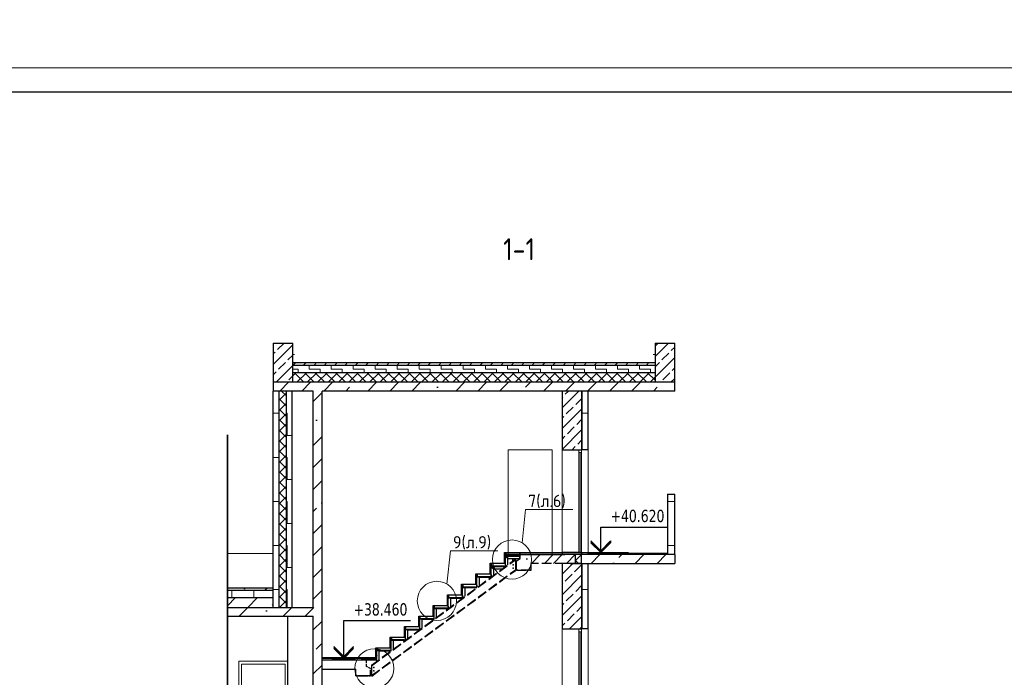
# Model space of a CAD drawing. Header units: millimetres. Extents: x 259029 to 2494469, y -731578 to -57567.
# Tile 103 of 207: x 348615 to 368722, y -538699 to -525268. Entities that reach past the tile are written whole.
import ezdxf
from ezdxf import colors
from ezdxf.entities.mleader import LeaderData, LeaderLine
from ezdxf.math import Vec2, Vec3

# ---------------------------------------------------------------- set-up
doc = ezdxf.new("R2010")
doc.units = ezdxf.units.MM
doc.linetypes.add('______2', pattern=[270, 200, -70])
for name, color, linetype, lineweight in [('1 Плита', 3, 'Continuous', 30), ('RAZMER', 100, 'Continuous', 15), ('Standard', 7, 'Continuous', 25), ('Выноски', 20, 'Continuous', 20), ('Общий01', 7, 'Continuous', 13), ('ПЛИТА', 152, 'Continuous', 35), ('РАЗРЕЗЫ', 10, 'Continuous', 60), ('Символы 0.20', 1, 'Continuous', 20), ('Стена', 7, 'Continuous', 50), ('Стена_ бетон не несущ.', 253, 'Continuous', 35), ('Стена_ бетон несущ.', 253, 'Continuous', 70), ('Текст', 41, 'Continuous', 30), ('ТОНКИЕ', 7, 'Continuous', 9)]:
    doc.layers.add(name, color=color, linetype=linetype, lineweight=lineweight)
doc.layers.add('ТОЛСТЫЕ_ОСНОВНЫЕ', color=6, linetype='Continuous')
doc.styles.add('TAHOMA', font='tahoma.ttf')
doc.styles.add('ГОСТ', font='GOST_Common.ttf')
pattern_1 = [(45, (-468037.47, -210907), (-449.0128, 449.0128), []), (45, (-467588.45, -210907), (-449.0128, 449.0128), [793.75, -158.75, 0, -158.75])]
pattern_2 = [(45, (1976, -119684.4), (-449.0128, 449.0128), []), (45, (2425.04, -119684.4), (-449.0128, 449.0128), [793.75, -158.75, 0, -158.75])]
pattern_3 = [(0, (350474.08, -588657.86), (450, 450), [450, -450]), (90, (350474.08, -588657.86), (-450, 450), [450, -450])]
pattern_4 = [(45, (349574.08, -589557.86), (-212.132, 212.132), []), (45, (349468, -589451.8), (-212.132, 212.132), [200, -70])]
pattern_5 = [(45, (349574.08, -589557.86), (-106.066, 106.066), []), (135, (349574.08, -589557.86), (-106.066, -106.066), [])]

# ---------------------------------------------------------------- blocks, each defined once
blk = doc.blocks.new('*U27')
at = {"layer": 'ТОЛСТЫЕ_ОСНОВНЫЕ', "color": 6}
blk.add_lwpolyline([(20, 5), (886, 5), (886, 415), (20, 415)], close=True, dxfattribs=at)
at = {"layer": 'ТОНКИЕ'}
blk.add_lwpolyline([(0, 0), (891, 0), (891, 420), (0, 420)], close=True, dxfattribs=at)
blk = doc.blocks.new('_None')
blk = doc.blocks.new('выаыв')
at = {"layer": 'Standard', "color": 7, "linetype": '______2', "lineweight": 30}
for p, q in [((482696, -473063), (483017, -472887)), ((483017, -472887), (483017, -472378)), ((486656, -473099), (486656, -472378)), ((482696, -473659), (482696, -473063)), ((482696, -473659), (482696, -473279)), ((483896, -473659), (482696, -473659)), ((483896, -473659), (482696, -473659)), ((482696, -473659), (483896, -473659)), ((483896, -473659), (482696, -473659)), ((483896, -473659), (483896, -473099)), ((486656, -473099), (483896, -473099))]:
    blk.add_line(p, q, dxfattribs=at)
at = {"layer": 'ПЛИТА', "color": 0, "lineweight": 30}
blk.add_line((483017, -472378), (486656, -472378), dxfattribs=at)

msp = doc.modelspace()

# ---------------------------------------------------------------- hatches: boundary and pattern name
at = {"layer": 'Standard', "linetype": 'Continuous', "lineweight": 13}
h = msp.add_hatch(dxfattribs=at)
h.set_pattern_fill('____', scale=225, style=0, pattern_type=2)
h.set_pattern_definition([(0, (350024.08, -589107.86), (225, 225), [225, -225]), (90, (350024.08, -589107.86), (-225, 225), [225, -225])])
h.paths.add_polyline_path([(354190.7, -532321.9), (354190.7, -532471.9), (361590.7, -532471.9), (361590.7, -532321.9)], flags=0)
h = msp.add_hatch(dxfattribs=at)
h.set_pattern_fill('____', scale=450, style=0, pattern_type=2)
h.set_pattern_definition(pattern_3)
h.paths.add_polyline_path([(353790.7, -532851.9), (353790.7, -537271.9), (353910.7, -537271.9), (353910.7, -532851.9)], flags=0)
h = msp.add_hatch(dxfattribs=at)
h.set_pattern_fill('__________6', scale=100, style=0, pattern_type=2)
h.set_pattern_definition(pattern_5)
h.paths.add_polyline_path([(353910.7, -532851.9), (353910.7, -537271.9), (354060.7, -537271.9), (354060.7, -532851.9)], flags=0)
h = msp.add_hatch(dxfattribs=at)
h.set_pattern_fill('____', scale=450, style=0, pattern_type=2)
h.set_pattern_definition(pattern_3)
h.paths.add_polyline_path([(354060.7, -532851.9), (354060.7, -537271.9), (354180.7, -537271.9), (354180.7, -532851.9)], flags=0)
h = msp.add_hatch(dxfattribs=at)
h.set_pattern_fill('____', scale=450, style=0, pattern_type=2)
h.set_pattern_definition(pattern_3)
h.paths.add_polyline_path([(360220.7, -534051.9), (360220.7, -532851.9), (360100.7, -532851.9), (360100.7, -534051.9)], flags=0)
h = msp.add_hatch(dxfattribs=at)
h.set_pattern_fill('____', scale=450, style=0, pattern_type=2)
h.set_pattern_definition(pattern_3)
h.paths.add_polyline_path([(361840.7, -536191.9), (361990.7, -536191.9), (361990.7, -534961.9), (361840.7, -534961.9)], flags=0)
h = msp.add_hatch(dxfattribs=at)
h.set_pattern_fill('____', scale=450, style=0, pattern_type=2)
h.set_pattern_definition(pattern_3)
h.paths.add_polyline_path([(360220.7, -537711.9), (360220.7, -536371.9), (360100.7, -536371.9), (360100.7, -537711.9)], flags=0)
h = msp.add_hatch(dxfattribs=at)
h.set_pattern_fill('____', scale=225, style=0, pattern_type=2)
h.set_pattern_definition([(0, (350024.08, -589107.86), (225, 225), [225, -225]), (90, (350024.08, -589107.86), (-225, 225), [225, -225])])
h.paths.add_polyline_path([(352855.6, -536921.9), (352855.6, -537071.9), (353790.7, -537071.9), (353790.7, -536921.9)])
at = {"layer": 'РАЗРЕЗЫ', "lineweight": 35}
h = msp.add_hatch(dxfattribs=at)
h.set_pattern_fill('ANSI31', color=256)
h.set_pattern_definition([(45, (2215.6735, -45175.4796), (-2.24506403, 2.24506403), [])])
h.paths.add_polyline_path([(355908.5, -538251.3, 0.5613599), (355901.5, -538255.5, 0.5613599), (355908.5, -538259.7)])
h.paths.add_polyline_path([(355911, -538255.5, 0.2809347), (355908.5, -538251.3), (355908.5, -538259.7, 0.2809347)])
at = {"layer": 'Стена_ бетон несущ.', "linetype": 'Continuous', "lineweight": 13}
h = msp.add_hatch(dxfattribs=at)
h.set_pattern_fill('__________7', color=9, scale=100, style=0, pattern_type=2)
h.set_pattern_definition(pattern_4)
h.paths.add_polyline_path([(353790.7, -531871.9), (353790.7, -532671.9), (354190.7, -532671.9), (354190.7, -531871.9)], flags=0)
h = msp.add_hatch(dxfattribs=at)
h.set_pattern_fill('__________7', color=9, scale=100, style=0, pattern_type=2)
h.set_pattern_definition(pattern_4)
h.paths.add_polyline_path([(361590.7, -531871.9), (361590.7, -532671.9), (361990.7, -532671.9), (361990.7, -531871.9)], flags=0)
h = msp.add_hatch(dxfattribs=at)
h.set_pattern_fill('__________5', scale=100, style=0, pattern_type=2)
h.set_pattern_definition([(45, (349574.08, -589557.86), (-212.132, 212.132), []), (45, (349468, -589451.8), (-212.132, 212.132), [])])
h.paths.add_polyline_path([(354190.7, -532271.9), (354190.7, -532321.9), (361590.7, -532321.9), (361590.7, -532271.9)], flags=0)
h = msp.add_hatch(dxfattribs=at)
h.set_pattern_fill('__________6', scale=100, style=0, pattern_type=2)
h.set_pattern_definition(pattern_5)
h.paths.add_polyline_path([(354190.7, -532471.9), (354190.7, -532671.9), (361590.7, -532671.9), (361590.7, -532471.9)], flags=0)
at = {"layer": 'Стена_ бетон несущ.', "linetype": 'Continuous', "lineweight": 25}
h = msp.add_hatch(dxfattribs=at)
h.set_pattern_fill('ANSI35', scale=100, style=0)
h.set_pattern_definition(pattern_2)
h.paths.add_polyline_path([(354790.7, -537271.9), (354790.7, -532851.9), (361990.7, -532851.9), (361990.7, -532671.9), (353790.7, -532671.9), (353790.7, -532851.9), (354610.7, -532851.9), (354610.7, -537271.9)])
at = {"layer": 'Стена_ бетон несущ.', "linetype": 'Continuous', "lineweight": 13}
h = msp.add_hatch(dxfattribs=at)
h.set_pattern_fill('__________7', color=9, scale=100, style=0, pattern_type=2)
h.set_pattern_definition(pattern_4)
h.paths.add_polyline_path([(360090.7, -534051.9), (360090.7, -532851.9), (359690.7, -532851.9), (359690.7, -534051.9)], flags=0)
at = {"layer": 'Стена_ бетон несущ.', "linetype": 'Continuous', "lineweight": 25}
h = msp.add_hatch(dxfattribs=at)
h.set_pattern_fill('ANSI35', scale=100, style=0)
h.set_pattern_definition([(45, (-468037.47, -203227), (-449.0128, 449.0128), []), (45, (-467588.45, -203227), (-449.0128, 449.0128), [793.75, -158.75, 0, -158.75])])
h.paths.add_polyline_path([(358590.7, -536371.9), (359960.8, -536371.9), (359960.8, -536191.9), (358590.7, -536191.9)])
h = msp.add_hatch(dxfattribs=at)
h.set_pattern_fill('ANSI35', scale=100, style=0)
h.set_pattern_definition([(45, (-467771.9, -203227), (-449.0128, 449.0128), []), (45, (-467322.86, -203227), (-449.0128, 449.0128), [793.75, -158.75, 0, -158.75])])
h.paths.add_polyline_path([(358856.3, -536371.9), (360226.4, -536371.9), (360226.4, -536191.9), (358856.3, -536191.9)])
h = msp.add_hatch(dxfattribs=at)
h.set_pattern_fill('ANSI35', scale=100, style=0)
h.set_pattern_definition([(45, (-467771.9, -203227), (-449.0128, 449.0128), []), (45, (-467322.86, -203227), (-449.0128, 449.0128), [793.75, -158.75, 0, -158.75])])
h.paths.add_polyline_path([(358856.3, -536371.9), (360226.4, -536371.9), (360226.4, -536191.9), (358856.3, -536191.9)])
at = {"layer": 'Стена_ бетон несущ.', "linetype": 'Continuous', "lineweight": 13}
h = msp.add_hatch(dxfattribs=at)
h.set_pattern_fill('__________7', color=9, scale=100, style=0, pattern_type=2)
h.set_pattern_definition(pattern_4)
h.paths.add_polyline_path([(359690.7, -536191.9), (360090.7, -536191.9), (360090.7, -536151.9), (359690.7, -536151.9)], flags=0)
h = msp.add_hatch(dxfattribs=at)
h.set_pattern_fill('__________6', scale=100, style=0, pattern_type=2)
h.set_pattern_definition(pattern_5)
h.paths.add_polyline_path([(359960.8, -536371.9), (360090.7, -536371.9), (360090.7, -536191.9), (359960.8, -536191.9)], flags=0)
at = {"layer": 'Стена_ бетон несущ.', "linetype": 'Continuous', "lineweight": 25}
h = msp.add_hatch(dxfattribs=at)
h.set_pattern_fill('ANSI35', scale=100, style=0)
h.set_pattern_definition(pattern_2)
h.paths.add_polyline_path([(360090.7, -536191.9), (360090.7, -536371.9), (361990.7, -536371.9), (361990.7, -536191.9)])
at = {"layer": 'Стена_ бетон несущ.', "linetype": 'Continuous', "lineweight": 13}
h = msp.add_hatch(dxfattribs=at)
h.set_pattern_fill('__________7', color=9, scale=100, style=0, pattern_type=2)
h.set_pattern_definition(pattern_4)
h.paths.add_polyline_path([(360090.7, -537711.9), (360090.7, -536371.9), (359690.7, -536371.9), (359690.7, -537711.9)], flags=0)
h = msp.add_hatch(dxfattribs=at)
h.set_pattern_fill('ANSI35', scale=100, style=0)
h.set_pattern_definition(pattern_1)
h.paths.add_polyline_path([(352855.6, -536871.9), (352855.6, -536921.9), (353790.7, -536921.9), (353790.7, -536871.9)])
h = msp.add_hatch(dxfattribs=at)
h.set_pattern_fill('ANSI35', scale=100, style=0)
h.set_pattern_definition(pattern_1)
h.paths.add_polyline_path([(352855.6, -537071.9), (352855.6, -537271.9), (353790.7, -537271.9), (353790.7, -537071.9)])
at = {"layer": 'Стена_ бетон несущ.', "linetype": 'Continuous', "lineweight": 25}
h = msp.add_hatch(dxfattribs=at)
h.set_pattern_fill('ANSI35', scale=100, style=0)
h.set_pattern_definition(pattern_1)
h.paths.add_polyline_path([(352855.6, -537271.9), (352855.6, -537451.9), (354790.7, -537451.9), (354790.7, -537271.9)])
h = msp.add_hatch(dxfattribs=at)
h.set_pattern_fill('ANSI35', scale=100, style=0)
h.set_pattern_definition(pattern_1)
h.paths.add_polyline_path([(354790.7, -540571.9), (354790.7, -537451.9), (354610.7, -537451.9), (354610.7, -540571.9)])

# ---------------------------------------------------------------- linework, layer by layer
at = {"color": 3, "linetype": 'Continuous'}
for p, q in [((358538.6, -536243.9), (358558.8, -536223.6)), ((358551.1, -536256.4), (358571.3, -536236.1)), ((358563.6, -536268.9), (358583.8, -536248.6)), ((358576.1, -536281.4), (358596.3, -536261.1)), ((358259.1, -536471.4), (358279.3, -536451.1)), ((358271.6, -536483.9), (358291.8, -536463.6)), ((358284.1, -536496.4), (358304.3, -536476.1))]:
    msp.add_line(p, q, dxfattribs=at)
at = {"color": 0}
msp.add_line((360090.7, -536151.9), (361049, -536151.9), dxfattribs=at)
at = {"color": 3, "linetype": 'Continuous', "lineweight": 30}
for points in [[(358806.1, -536214.9), (358562, -536214.9), (358562, -536217.9), (358806.1, -536217.9), (358806.1, -536214.9)], [(358798.9, -536214.9), (358562, -536214.9), (358562, -536217.9), (358798.9, -536217.9), (358798.9, -536214.9)], [(358506.9, -536429.9), (358270, -536429.9), (358270, -536432.9), (358506.9, -536432.9), (358506.9, -536429.9)], [(358214.9, -536644.9), (357978, -536644.9), (357978, -536647.9), (358214.9, -536647.9), (358214.9, -536644.9)], [(357922.9, -536859.9), (357686, -536859.9), (357686, -536862.9), (357922.9, -536862.9), (357922.9, -536859.9)], [(357630.9, -537074.9), (357394, -537074.9), (357394, -537077.9), (357630.9, -537077.9), (357630.9, -537074.9)], [(357338.9, -537289.9), (357102, -537289.9), (357102, -537292.9), (357338.9, -537292.9), (357338.9, -537289.9)], [(357046.9, -537504.9), (356810, -537504.9), (356810, -537507.9), (357046.9, -537507.9), (357046.9, -537504.9)], [(356754.9, -537719.9), (356518, -537719.9), (356518, -537722.9), (356754.9, -537722.9), (356754.9, -537719.9)], [(356463.1, -537934.9), (356226.2, -537934.9), (356226.2, -537937.9), (356463.1, -537937.9), (356463.1, -537934.9)], [(356171.1, -538149.9), (355934.2, -538149.9), (355934.2, -538152.9), (356171.1, -538152.9), (356171.1, -538149.9)]]:
    msp.add_lwpolyline(points, dxfattribs=at)
at = {"layer": '1 Плита', "color": 2, "linetype": 'Continuous', "lineweight": 30}
for points in [[(358547.2, -536217.9), (358583.9, -536217.9, -0.4142136), (358586.2, -536220.2), (358586.2, -536221.9), (358536.2, -536221.9), (358536.2, -536171.9), (358537.9, -536171.9, -0.4142136), (358540.2, -536174.2), (358540.2, -536210.9, 0.4142136)], [(358547.2, -536217.9), (358583.9, -536217.9, -0.4142136), (358586.2, -536220.2), (358586.2, -536221.9), (358536.2, -536221.9), (358536.2, -536171.9), (358537.9, -536171.9, -0.4142136), (358540.2, -536174.2), (358540.2, -536210.9, 0.4142136)], [(358547.2, -536217.9), (358583.9, -536217.9, -0.4142136), (358586.2, -536220.2), (358586.2, -536221.9), (358536.2, -536221.9), (358536.2, -536171.9), (358537.9, -536171.9, -0.4142136), (358540.2, -536174.2), (358540.2, -536210.9, 0.4142136)], [(358547.2, -536217.9), (358583.9, -536217.9, -0.4142136), (358586.2, -536220.2), (358586.2, -536221.9), (358536.2, -536221.9), (358536.2, -536171.9), (358537.9, -536171.9, -0.4142136), (358540.2, -536174.2), (358540.2, -536210.9, 0.4142136)], [(358817.2, -536217.9), (358780.5, -536217.9, 0.4142136), (358778.2, -536220.2), (358778.2, -536221.9), (358828.2, -536221.9), (358828.2, -536171.9), (358826.5, -536171.9, 0.4142136), (358824.2, -536174.2), (358824.2, -536210.9, -0.4142136)], [(358820.5, -536217.9), (358783.8, -536217.9, 0.4142136), (358781.5, -536220.2), (358781.5, -536221.9), (358831.5, -536221.9), (358831.5, -536171.9), (358829.8, -536171.9, 0.4142136), (358827.5, -536174.2), (358827.5, -536210.9, -0.4142136)], [(358255.2, -536432.9), (358291.9, -536432.9, -0.4142136), (358294.2, -536435.2), (358294.2, -536436.9), (358244.2, -536436.9), (358244.2, -536386.9), (358245.9, -536386.9, -0.4142136), (358248.2, -536389.2), (358248.2, -536425.9, 0.4142136)], [(358255.2, -536432.9), (358291.9, -536432.9, -0.4142136), (358294.2, -536435.2), (358294.2, -536436.9), (358244.2, -536436.9), (358244.2, -536386.9), (358245.9, -536386.9, -0.4142136), (358248.2, -536389.2), (358248.2, -536425.9, 0.4142136)], [(358525.2, -536432.9), (358488.5, -536432.9, 0.4142136), (358486.2, -536435.2), (358486.2, -536436.9), (358536.2, -536436.9), (358536.2, -536386.9), (358534.5, -536386.9, 0.4142136), (358532.2, -536389.2), (358532.2, -536425.9, -0.4142136)], [(357963.2, -536647.9), (357999.9, -536647.9, -0.4142136), (358002.2, -536650.2), (358002.2, -536651.9), (357952.2, -536651.9), (357952.2, -536601.9), (357953.9, -536601.9, -0.4142136), (357956.2, -536604.2), (357956.2, -536640.9, 0.4142136)], [(357963.2, -536647.9), (357999.9, -536647.9, -0.4142136), (358002.2, -536650.2), (358002.2, -536651.9), (357952.2, -536651.9), (357952.2, -536601.9), (357953.9, -536601.9, -0.4142136), (357956.2, -536604.2), (357956.2, -536640.9, 0.4142136)], [(358233.2, -536647.9), (358196.5, -536647.9, 0.4142136), (358194.2, -536650.2), (358194.2, -536651.9), (358244.2, -536651.9), (358244.2, -536601.9), (358242.5, -536601.9, 0.4142136), (358240.2, -536604.2), (358240.2, -536640.9, -0.4142136)], [(357671.2, -536862.9), (357707.9, -536862.9, -0.4142136), (357710.2, -536865.2), (357710.2, -536866.9), (357660.2, -536866.9), (357660.2, -536816.9), (357661.9, -536816.9, -0.4142136), (357664.2, -536819.2), (357664.2, -536855.9, 0.4142136)], [(357671.2, -536862.9), (357707.9, -536862.9, -0.4142136), (357710.2, -536865.2), (357710.2, -536866.9), (357660.2, -536866.9), (357660.2, -536816.9), (357661.9, -536816.9, -0.4142136), (357664.2, -536819.2), (357664.2, -536855.9, 0.4142136)], [(357941.2, -536862.9), (357904.5, -536862.9, 0.4142136), (357902.2, -536865.2), (357902.2, -536866.9), (357952.2, -536866.9), (357952.2, -536816.9), (357950.5, -536816.9, 0.4142136), (357948.2, -536819.2), (357948.2, -536855.9, -0.4142136)], [(357379.2, -537077.9), (357415.9, -537077.9, -0.4142136), (357418.2, -537080.2), (357418.2, -537081.9), (357368.2, -537081.9), (357368.2, -537031.9), (357369.9, -537031.9, -0.4142136), (357372.2, -537034.2), (357372.2, -537070.9, 0.4142136)], [(357379.2, -537077.9), (357415.9, -537077.9, -0.4142136), (357418.2, -537080.2), (357418.2, -537081.9), (357368.2, -537081.9), (357368.2, -537031.9), (357369.9, -537031.9, -0.4142136), (357372.2, -537034.2), (357372.2, -537070.9, 0.4142136)], [(357649.2, -537077.9), (357612.5, -537077.9, 0.4142136), (357610.2, -537080.2), (357610.2, -537081.9), (357660.2, -537081.9), (357660.2, -537031.9), (357658.5, -537031.9, 0.4142136), (357656.2, -537034.2), (357656.2, -537070.9, -0.4142136)], [(357087.2, -537292.9), (357123.9, -537292.9, -0.4142136), (357126.2, -537295.2), (357126.2, -537296.9), (357076.2, -537296.9), (357076.2, -537246.9), (357077.9, -537246.9, -0.4142136), (357080.2, -537249.2), (357080.2, -537285.9, 0.4142136)], [(357087.2, -537292.9), (357123.9, -537292.9, -0.4142136), (357126.2, -537295.2), (357126.2, -537296.9), (357076.2, -537296.9), (357076.2, -537246.9), (357077.9, -537246.9, -0.4142136), (357080.2, -537249.2), (357080.2, -537285.9, 0.4142136)], [(357357.2, -537292.9), (357320.5, -537292.9, 0.4142136), (357318.2, -537295.2), (357318.2, -537296.9), (357368.2, -537296.9), (357368.2, -537246.9), (357366.5, -537246.9, 0.4142136), (357364.2, -537249.2), (357364.2, -537285.9, -0.4142136)], [(356795.2, -537507.9), (356831.9, -537507.9, -0.4142136), (356834.2, -537510.2), (356834.2, -537511.9), (356784.2, -537511.9), (356784.2, -537461.9), (356785.9, -537461.9, -0.4142136), (356788.2, -537464.2), (356788.2, -537500.9, 0.4142136)], [(356795.2, -537507.9), (356831.9, -537507.9, -0.4142136), (356834.2, -537510.2), (356834.2, -537511.9), (356784.2, -537511.9), (356784.2, -537461.9), (356785.9, -537461.9, -0.4142136), (356788.2, -537464.2), (356788.2, -537500.9, 0.4142136)], [(357065.2, -537507.9), (357028.5, -537507.9, 0.4142136), (357026.2, -537510.2), (357026.2, -537511.9), (357076.2, -537511.9), (357076.2, -537461.9), (357074.5, -537461.9, 0.4142136), (357072.2, -537464.2), (357072.2, -537500.9, -0.4142136)], [(356503.2, -537722.9), (356539.9, -537722.9, -0.4142136), (356542.2, -537725.2), (356542.2, -537726.9), (356492.2, -537726.9), (356492.2, -537676.9), (356493.9, -537676.9, -0.4142136), (356496.2, -537679.2), (356496.2, -537715.9, 0.4142136)], [(356503.2, -537722.9), (356539.9, -537722.9, -0.4142136), (356542.2, -537725.2), (356542.2, -537726.9), (356492.2, -537726.9), (356492.2, -537676.9), (356493.9, -537676.9, -0.4142136), (356496.2, -537679.2), (356496.2, -537715.9, 0.4142136)], [(356773.2, -537722.9), (356736.5, -537722.9, 0.4142136), (356734.2, -537725.2), (356734.2, -537726.9), (356784.2, -537726.9), (356784.2, -537676.9), (356782.5, -537676.9, 0.4142136), (356780.2, -537679.2), (356780.2, -537715.9, -0.4142136)], [(356211.5, -537937.9), (356248.2, -537937.9, -0.4142136), (356250.5, -537940.2), (356250.5, -537941.9), (356200.5, -537941.9), (356200.5, -537891.9), (356202.2, -537891.9, -0.4142136), (356204.5, -537894.2), (356204.5, -537930.9, 0.4142136)], [(356211.5, -537937.9), (356248.2, -537937.9, -0.4142136), (356250.5, -537940.2), (356250.5, -537941.9), (356200.5, -537941.9), (356200.5, -537891.9), (356202.2, -537891.9, -0.4142136), (356204.5, -537894.2), (356204.5, -537930.9, 0.4142136)], [(356481.5, -537937.9), (356444.8, -537937.9, 0.4142136), (356442.5, -537940.2), (356442.5, -537941.9), (356492.5, -537941.9), (356492.5, -537891.9), (356490.8, -537891.9, 0.4142136), (356488.5, -537894.2), (356488.5, -537930.9, -0.4142136)], [(355919.5, -538152.9), (355956.2, -538152.9, -0.4142136), (355958.5, -538155.2), (355958.5, -538156.9), (355908.5, -538156.9), (355908.5, -538106.9), (355910.2, -538106.9, -0.4142136), (355912.5, -538109.2), (355912.5, -538145.9, 0.4142136)], [(355919.5, -538152.9), (355956.2, -538152.9, -0.4142136), (355958.5, -538155.2), (355958.5, -538156.9), (355908.5, -538156.9), (355908.5, -538106.9), (355910.2, -538106.9, -0.4142136), (355912.5, -538109.2), (355912.5, -538145.9, 0.4142136)], [(356189.5, -538152.9), (356152.8, -538152.9, 0.4142136), (356150.5, -538155.2), (356150.5, -538156.9), (356200.5, -538156.9), (356200.5, -538106.9), (356198.8, -538106.9, 0.4142136), (356196.5, -538109.2), (356196.5, -538145.9, -0.4142136)]]:
    msp.add_lwpolyline(points, format="xyb", close=True, dxfattribs=at)
at = {"layer": 'RAZMER'}
for centre in [(358691.9, -536401.2, 0), (358691.9, -536471.2, 0), (355845.4, -538497.9, 0), (355845.4, -538567.9, 0)]:
    msp.add_circle(centre, 8, dxfattribs=at)
at = {"layer": 'Standard', "color": 7, "linetype": 'Continuous', "lineweight": 25}
for p, q in [((354610.7, -537271.9), (354610.7, -532851.9)), ((354790.7, -537451.9), (354790.7, -532851.9)), ((360481.3, -536152.9), (360481.3, -535632.9)), ((360481.3, -535632.9), (361841.3, -535632.9)), ((360281.3, -535912.9), (360481.3, -536112.9)), ((360481.3, -536132.9), (360281.3, -535932.9)), ((360481.3, -536152.9), (360281.3, -535952.9)), ((360481.3, -536112.9), (360681.3, -535912.9)), ((360681.3, -535932.9), (360481.3, -536132.9)), ((360681.3, -535952.9), (360481.3, -536152.9)), ((360681.3, -535912.9), (360681.3, -535932.9)), ((360681.3, -535932.9), (360681.3, -535952.9)), ((360090.7, -536371.9), (360090.7, -536191.9)), ((354790.7, -538571.9), (354790.7, -537271.9)), ((354610.7, -540571.9), (354610.7, -537451.9)), ((355232.6, -538311.9), (355232.6, -537541.9)), ((355232.6, -537541.9), (356592.6, -537541.9)), ((355032.6, -538071.9), (355232.6, -538271.9)), ((355232.6, -538291.9), (355032.6, -538091.9)), ((355232.6, -538311.9), (355032.6, -538111.9)), ((355232.6, -538271.9), (355432.6, -538071.9)), ((355432.6, -538091.9), (355232.6, -538291.9)), ((355432.6, -538111.9), (355232.6, -538311.9)), ((354992.6, -538300.9), (355472.6, -538300.9)), ((354992.6, -538300.9), (355472.6, -538300.9)), ((354992.6, -538311.9), (355472.6, -538311.9)), ((354790.7, -544051.9), (354790.7, -538529.2)), ((354790.7, -544051.9), (354790.7, -538529.2))]:
    msp.add_line(p, q, dxfattribs=at)
at = {"layer": 'Standard', "color": 7, "linetype": 'Continuous', "lineweight": 13}
for p, q in [((360034.7, -534051.9), (360034.7, -534107.9)), ((360034.7, -534107.9), (360090.7, -534107.9)), ((360034.7, -534107.9), (360034.7, -536151.9)), ((360062.7, -536150.9), (360062.7, -534107.9)), ((360090.7, -534107.9), (360090.7, -534051.9)), ((360090.7, -536151.9), (360090.7, -534107.9)), ((360034.7, -537711.9), (360034.7, -537767.9)), ((360034.7, -537711.9), (360034.7, -537767.9)), ((360034.7, -537767.9), (360034.7, -540471.9)), ((360034.7, -537767.9), (360090.7, -537767.9)), ((360034.7, -537767.9), (360090.7, -537767.9)), ((360062.7, -540470.9), (360062.7, -537767.9)), ((360090.7, -537767.9), (360090.7, -537711.9)), ((360090.7, -537767.9), (360090.7, -537711.9)), ((360090.7, -540471.9), (360090.7, -537767.9)), ((354034.7, -538427.9), (353146.7, -538427.9)), ((353146.7, -538427.9), (353146.7, -540471.9)), ((354034.7, -540471.9), (354034.7, -538427.9))]:
    msp.add_line(p, q, dxfattribs=at)
at = {"layer": 'Standard', "color": 7, "linetype": '______2', "lineweight": 30}
for p, q in [((358837.1, -536273.7), (358837.1, -536191.9)), ((358756.9, -536317.9), (358837.1, -536273.7)), ((358756.9, -536511.9), (358756.9, -536317.9)), ((358756.9, -536511.9), (358756.9, -536416.9)), ((358756.9, -536511.9), (358756.9, -536416.9)), ((359056.9, -536511.9), (359056.9, -536371.9)), ((359746.9, -536371.9), (359056.9, -536371.9)), ((359056.9, -536511.9), (359056.9, -536371.9)), ((359746.9, -536371.9), (359056.9, -536371.9)), ((359056.9, -536511.9), (358756.9, -536511.9)), ((359056.9, -536511.9), (358756.9, -536511.9)), ((358756.9, -536511.9), (359056.9, -536511.9)), ((359056.9, -536511.9), (358756.9, -536511.9)), ((359056.9, -536511.9), (358756.9, -536511.9)), ((359056.9, -536511.9), (358756.9, -536511.9)), ((358756.9, -536511.9), (359056.9, -536511.9)), ((359056.9, -536511.9), (358756.9, -536511.9)), ((354790.7, -538530.9), (354790.7, -538350.9)), ((354790.7, -538530.9), (355480.8, -538530.9)), ((355480.8, -538670.9), (355480.8, -538530.9)), ((355780.8, -538670.9), (355780.8, -538575.9)), ((355480.8, -538670.9), (355780.8, -538670.9)), ((355480.8, -538670.9), (355780.8, -538670.9)), ((355780.8, -538670.9), (355480.8, -538670.9)), ((355480.8, -538670.9), (355780.8, -538670.9))]:
    msp.add_line(p, q, dxfattribs=at)
at = {"layer": 'Standard', "color": 253, "linetype": '______2', "lineweight": 30, "true_color": 0xababab}
for p, q in [((355800.8, -538451.1), (358736.9, -536289.2)), ((355800.8, -538461.9), (358736.9, -536300)), ((355801.8, -538663.6), (358736.9, -536502.5)), ((355802.8, -538675.3), (358736.9, -536514.9))]:
    msp.add_line(p, q, dxfattribs=at)
at = {"layer": 'Общий01', "color": 7, "linetype": 'Continuous', "lineweight": 25}
for p, q in [((354190.7, -532271.9), (361590.7, -532271.9)), ((354190.7, -532321.9), (361590.7, -532321.9)), ((354190.7, -532471.9), (361590.7, -532471.9)), ((360220.7, -536161.9), (361840.7, -536161.9)), ((360220.7, -536161.9), (361840.7, -536161.9)), ((359856.8, -536371.9), (361990.7, -536371.9)), ((352855.6, -536871.9), (353790.7, -536871.9)), ((352855.6, -536921.9), (353790.7, -536921.9)), ((352855.6, -537071.9), (353790.7, -537071.9)), ((352855.6, -537271.9), (354610.7, -537271.9)), ((352855.6, -537451.9), (354610.7, -537451.9))]:
    msp.add_line(p, q, dxfattribs=at)
at = {"layer": 'ПЛИТА', "color": 0}
msp.add_line((352855.6, -533746.3), (352855.6, -561166.9), dxfattribs=at)
at = {"layer": 'ПЛИТА', "color": 0, "lineweight": 30}
for p, q in [((358836.2, -536191.9), (359746.9, -536191.9)), ((358837.1, -536191.9), (359746.9, -536191.9)), ((354790.7, -538530.9), (355480.8, -538530.9))]:
    msp.add_line(p, q, dxfattribs=at)
at = {"layer": 'РАЗРЕЗЫ', "color": 3, "lineweight": 30}
for p, q in [((358536.2, -536436.9), (358536.2, -536181.9)), ((358536.2, -536436.9), (358536.2, -536181.9)), ((358578.2, -536221.9), (358806.5, -536221.9)), ((358578.2, -536221.9), (358828.2, -536221.9)), ((358831.5, -536271.9), (358831.5, -536221.9)), ((358244.2, -536651.9), (358244.2, -536396.9)), ((358244.2, -536651.9), (358244.2, -536396.9)), ((358244.2, -536651.9), (358244.2, -536396.9)), ((358586.2, -536400.1), (358586.2, -536271.9)), ((358586.2, -536400.1), (358586.2, -536271.9)), ((358586.2, -536271.9), (358831.5, -536271.9)), ((358686.9, -536326), (358686.9, -536271.9)), ((358686.9, -536326), (358686.9, -536271.9)), ((358736.9, -536289.2), (358736.9, -536271.9)), ((358736.9, -536289.2), (358736.9, -536271.9)), ((357952.2, -536866.9), (357952.2, -536611.9)), ((358286.2, -536436.9), (358536.2, -536436.9)), ((358294.2, -536615.1), (358294.2, -536436.9)), ((358294.2, -536615.1), (358294.2, -536486.9)), ((358294.2, -536615.1), (358294.2, -536486.9)), ((358294.2, -536486.9), (358462, -536486.9)), ((357660.2, -537081.9), (357660.2, -536826.9)), ((357994.2, -536651.9), (358244.2, -536651.9)), ((358002.2, -536830.1), (358002.2, -536651.9)), ((357702.2, -536866.9), (357952.2, -536866.9)), ((357710.2, -537045.1), (357710.2, -536866.9)), ((357368.2, -537296.9), (357368.2, -537041.9)), ((357410.2, -537081.9), (357660.2, -537081.9)), ((357418.2, -537260.1), (357418.2, -537081.9)), ((357076.2, -537511.9), (357076.2, -537256.9)), ((357118.2, -537296.9), (357368.2, -537296.9)), ((357126.2, -537475.1), (357126.2, -537296.9)), ((356784.2, -537726.9), (356784.2, -537471.9)), ((356826.2, -537511.9), (357076.2, -537511.9)), ((356834.2, -537690.1), (356834.2, -537511.9)), ((356492.2, -537941.9), (356492.2, -537686.9)), ((356534.2, -537726.9), (356784.2, -537726.9)), ((356542.2, -537905.1), (356542.2, -537726.9)), ((356200.5, -538156.8), (356200.5, -537901.9)), ((356242.5, -537941.9), (356492.5, -537941.9)), ((356250.5, -538120), (356250.5, -537941.9)), ((355908.5, -538371.8), (355908.5, -538116.9)), ((355950.5, -538156.9), (356200.5, -538156.9)), ((355958.5, -538335), (355958.5, -538156.9))]:
    msp.add_line(p, q, dxfattribs=at)
at = {"layer": 'РАЗРЕЗЫ', "color": 2, "lineweight": -2}
for p, q in [((358536.2, -536221.9), (358586.2, -536271.9)), ((361990.7, -536191.9), (358836.2, -536191.9)), ((358244.2, -536436.9), (358294.2, -536486.9))]:
    msp.add_line(p, q, dxfattribs=at)
at = {"layer": 'РАЗРЕЗЫ', "color": 2, "lineweight": 30}
for p, q in [((358736.9, -536289.2), (358736.9, -536514.9)), ((355800.8, -538451.1), (355800.8, -538676.8)), ((355800.8, -538494.9), (355800.8, -538607.3))]:
    msp.add_line(p, q, dxfattribs=at)
at = {"layer": 'РАЗРЕЗЫ', "color": 1, "lineweight": 30}
msp.add_lwpolyline([(355888.7, -538311.9), (355888.7, -538095.9), (356180.5, -538095.9), (356180.5, -537879.9), (356472.2, -537879.9), (356472.2, -537663.9), (356764.2, -537663.9), (356764.2, -537447.9), (357056.2, -537447.9), (357056.2, -537231.9), (357348.2, -537231.9), (357348.2, -537015.9), (357640.2, -537015.9), (357640.2, -536799.9), (357932.2, -536799.9), (357932.2, -536583.9), (358224.2, -536583.9), (358224.2, -536367.9), (358516.2, -536367.9), (358516.2, -536151.9), (358516.2, -536151.9)], dxfattribs=at)
at = {"layer": 'РАЗРЕЗЫ', "color": 2, "lineweight": -2}
msp.add_lwpolyline([(358516.2, -536151.9), (360090.7, -536151.9), (360090.7, -536191.9), (358516.2, -536191.9)], close=True, dxfattribs=at)
at = {"layer": 'РАЗРЕЗЫ', "color": 2, "lineweight": 35}
msp.add_lwpolyline([(355587.2, -538344.3), (355903, -538344.3), (355903, -538259)], dxfattribs=at)
msp.add_circle((355906.3, -538255.5), 4.75, dxfattribs=at)
at = {"layer": 'Символы 0.20'}
for centre in [(358669, -536294.6), (357134.9, -537138.3), (355858.2, -538516.5)]:
    msp.add_circle(centre, 400, dxfattribs=at)
at = {"layer": 'Стена', "color": 7, "linetype": 'Continuous', "lineweight": 13}
for p, q in [((354227.8, -532107.4), (354190.7, -532107.4)), ((361553.7, -532107.4), (361590.7, -532107.4)), ((359490.7, -534051.9), (358590.7, -534051.9)), ((358590.7, -534051.9), (358590.7, -536191.9)), ((359490.7, -536191.9), (359490.7, -534051.9))]:
    msp.add_line(p, q, dxfattribs=at)
at = {"layer": 'Стена', "color": 7, "linetype": 'Continuous', "lineweight": 25}
for p, q in [((361990.7, -532671.9), (353790.7, -532671.9)), ((353790.7, -532671.9), (353790.7, -532851.9)), ((361990.7, -532851.9), (361990.7, -532671.9)), ((354610.7, -532851.9), (353790.7, -532851.9)), ((361990.7, -532851.9), (354790.7, -532851.9)), ((355890.7, -538300.9), (354790.7, -538300.9)), ((355890.7, -538300.9), (354790.7, -538300.9)), ((355908.5, -538300.9), (354790.7, -538300.9)), ((355908.5, -538311.9), (354790.7, -538311.9))]:
    msp.add_line(p, q, dxfattribs=at)
at = {"layer": 'Стена', "color": 34, "linetype": 'Continuous', "lineweight": 25}
for p, q in [((360100.7, -534051.9), (360100.7, -532851.9)), ((360220.7, -534051.9), (360220.7, -532851.9)), ((360220.7, -534051.9), (360090.7, -534051.9)), ((361840.7, -534961.9), (361990.7, -534961.9)), ((361840.7, -534961.9), (361840.7, -536191.9)), ((361990.7, -536191.9), (361990.7, -534961.9)), ((360090.7, -536151.9), (360220.7, -536151.9)), ((360100.7, -536191.9), (360100.7, -536151.9)), ((360220.7, -536191.9), (360220.7, -536151.9)), ((360100.7, -537711.9), (360100.7, -536371.9)), ((360220.7, -537711.9), (360220.7, -536371.9)), ((360220.7, -537711.9), (360090.7, -537711.9)), ((360220.7, -537711.9), (360090.7, -537711.9))]:
    msp.add_line(p, q, dxfattribs=at)
at = {"layer": 'Стена', "color": 34, "linetype": 'Continuous', "lineweight": 13}
for p, q in [((360220.7, -536151.9), (360220.7, -534051.9)), ((360220.7, -540471.9), (360220.7, -537711.9))]:
    msp.add_line(p, q, dxfattribs=at)
at = {"layer": 'Стена_ бетон не несущ.', "color": 45, "linetype": 'Continuous', "lineweight": 25}
for p, q in [((353790.7, -537271.9), (353790.7, -532851.9)), ((353910.7, -537271.9), (353910.7, -532851.9)), ((353910.7, -537271.9), (353910.7, -532851.9)), ((354060.7, -537271.9), (354060.7, -532851.9)), ((354060.7, -537271.9), (354060.7, -532851.9)), ((354180.7, -537271.9), (354180.7, -532851.9)), ((354090.7, -540471.9), (354090.7, -537451.9))]:
    msp.add_line(p, q, dxfattribs=at)
at = {"layer": 'Стена_ бетон не несущ.', "color": 7, "linetype": 'Continuous', "lineweight": 13}
for p, q in [((354090.7, -538371.9), (353090.7, -538371.9)), ((353090.7, -538371.9), (353090.7, -540471.9)), ((354090.7, -540571.9), (354090.7, -538371.9))]:
    msp.add_line(p, q, dxfattribs=at)
at = {"layer": 'Стена_ бетон несущ.', "color": 9, "linetype": 'Continuous', "lineweight": 25}
for p, q in [((353790.7, -531871.9), (353790.7, -532671.9)), ((353790.7, -531871.9), (354190.7, -531871.9)), ((354190.7, -532671.9), (354190.7, -531871.9)), ((361590.7, -531871.9), (361590.7, -532671.9)), ((361590.7, -531871.9), (361990.7, -531871.9)), ((361990.7, -532671.9), (361990.7, -531871.9)), ((360090.7, -532851.9), (359690.7, -532851.9)), ((359690.7, -532851.9), (359690.7, -534051.9)), ((360090.7, -532851.9), (360090.7, -534051.9)), ((359690.7, -534051.9), (360090.7, -534051.9)), ((360090.7, -536151.9), (359690.7, -536151.9)), ((359690.7, -536151.9), (359690.7, -536191.9)), ((360090.7, -536191.9), (360090.7, -536151.9)), ((360090.7, -536371.9), (359690.7, -536371.9)), ((360090.7, -536371.9), (359690.7, -536371.9)), ((359690.7, -536371.9), (359690.7, -537711.9)), ((359690.7, -536371.9), (359690.7, -536631.9)), ((360090.7, -536371.9), (360090.7, -537711.9)), ((359690.7, -537711.9), (360090.7, -537711.9)), ((359690.7, -537711.9), (360090.7, -537711.9))]:
    msp.add_line(p, q, dxfattribs=at)
at = {"layer": 'Стена_ бетон несущ.', "color": 9, "linetype": 'Continuous', "lineweight": 13}
for p, q in [((359690.7, -534051.9), (359690.7, -536151.9)), ((352855.6, -536171.9), (353790.7, -536171.9)), ((359690.7, -537711.9), (359690.7, -540471.9))]:
    msp.add_line(p, q, dxfattribs=at)
at = {"layer": 'Стена_ бетон несущ.', "color": 7, "linetype": 'Continuous', "lineweight": 25}
for p, q in [((359960.8, -536191.9), (359960.8, -536371.9)), ((359960.8, -536191.9), (359960.8, -536371.9)), ((359960.8, -536191.9), (359960.8, -536371.9)), ((360090.7, -536371.9), (360090.7, -536191.9)), ((361990.7, -536191.9), (361990.7, -536371.9))]:
    msp.add_line(p, q, dxfattribs=at)

# ---------------------------------------------------------------- block references
at = {"xscale": 100, "yscale": 100, "zscale": 100}
msp.add_blockref('*U27', (316337.4, -568250.7), dxfattribs=at)
at = {"layer": 'РАЗРЕЗЫ', "color": 2, "lineweight": -2, "xscale": -0.25, "yscale": 0.25, "zscale": 0.25}
msp.add_blockref('выаыв', (476454.8, -420256.3), dxfattribs=at)

# ---------------------------------------------------------------- texts
at = {"layer": 'Standard', "color": 7, "linetype": 'Continuous', "lineweight": 25, "char_height": 250, "attachment_point": 7, "style": 'TAHOMA'}
for s, insert, width in [('{\\W0.86;+40.620}', (360681.3, -535532.9), 1028.162), ('{\\W0.86;+38.460}', (355432.6, -537441.9), 1183.813)]:
    msp.add_mtext(s, dxfattribs=dict(at, insert=insert, width=width))
at = {"layer": 'Выноски'}
note = msp.add_mtext_static_columns([''] * 2, width=18604.939, gutter_width=10240.1, height=0, dxfattribs=dict(at, insert=(295601.8, -509833), char_height=250, attachment_point=1, style='ГОСТ'))
for column, words in zip([note] + note.columns.linked_columns, ['\\pi8790.91665;Общие указания:\\P\\pi570.45,l346.2,t2000;1.^IСтроительство здания должно производиться в соответствии с проектом производства работ (ППР). при {\\H1.66663x; }\\P\\pi0,t346.2;отсутствии проекта ППР в производство строительно-монтажных работ запрещается. {\\H1.18896x; }\\P\\pi570.45,t2000;2.^IМонтаж сборных конструкций вести в соответствии с требованиями СП 70.13330.2012 "Несущие и {\\H1.54818x; }\\P\\pi0,t346.2;ограждающие конструкции "(акт.ред. СНиП 3.03.01-87*).{\\H1.62844x;\\C0; \\H0.61408x;\\P\\pi570.45,t2000;}3.^IВсе сварные работы следует вести в соответствии с ГОСТ 5264-80* "Ручная дуговая сварка.Соединения {\\H1.20169x; }\\P\\pi0,t346.2;сварные" и  ГОСТ 14098-2014 "Соединения сварные арматуры и закладных деталей железобетонных конструкций". {\\H1.54394x; }\\PСварку вести электродами типа Э42А. {\\H1.42985x;\\C0; \\H0.69937x;\\P\\pi570.45,t2000;}4.^IВсе металлические конструкции окрасить эмалью ПФ-1189 по ГОСТ 6465-79 в два слоя. Эмаль наносить на {\\H1.46788x; }\\P\\pi0,t346.2;грунтовку ГФ-021 по ГОСТ 25129-82 (первый слой - на заводе-изготовителе, второй слой - на монтаже).{\\H1.65521x;\\C0; \\H0.60415x;\\P\\pi10052.46968,l0,tz;\\H1.55946x; \\H0.64125x;\\P\\H1.64685x; \\H0.60722x;\\P\\pi812.5,l41.6675;\\H1.23852x; \\H0.80742x;\\P}', '']):
    column.text = words
at = {"layer": 'Текст', "ltscale": 6, "insert": (358812.6, -529731.4), "char_height": 450, "width": 9466.585, "attachment_point": 2, "style": 'ГОСТ'}
msp.add_mtext('{\\W0.9;1-1}', dxfattribs=at)

# ---------------------------------------------------------------- leaders
at = {"layer": 'Символы 0.20'}
ml = msp.add_multileader_mtext('Standard', dxfattribs=at)
ml.set_content('7(л.6)', color=256, style='ГОСТ')
ml.set_leader_properties(color=256, linetype='ByLayer', lineweight=-1)
ml.set_arrow_properties(name='NONE')
ml.build(insert=Vec2(0, 0))
ml.multileader.update_dxf_attribs({"text_left_attachment_type": 6, "text_right_attachment_type": 6, "dogleg_length": 0.25, "arrow_head_size": 200, "scale": 100})
ctx = ml.context
ctx.base_point, ctx.scale, ctx.char_height, ctx.arrow_head_size, ctx.landing_gap_size, ctx.plane_origin = Vec3(358970.8, -535271.7), 100, 250, 200, 25, Vec3(360185, -537406.2)
ctx.left_attachment, ctx.right_attachment = 6, 6
notes = []
notes.append((ctx, [(0, (1, 1, 0), (358945.8, -535271.7), (1, 0), 25, [(0, [(358874, -535951.1)], 0, [])])]))
ctx.mtext.insert, ctx.mtext.width, ctx.mtext.flow_direction = Vec3(358995.8, -534971.7), 792.21, 5
ml = msp.add_multileader_mtext('Standard', dxfattribs=at)
ml.set_content('9(л.9)', color=256, style='ГОСТ')
ml.set_leader_properties(color=256, linetype='ByLayer', lineweight=-1)
ml.set_arrow_properties(name='NONE')
ml.build(insert=Vec2(0, 0))
ml.multileader.update_dxf_attribs({"text_left_attachment_type": 6, "text_right_attachment_type": 6, "dogleg_length": 0.25, "arrow_head_size": 200, "scale": 100})
ctx = ml.context
ctx.base_point, ctx.scale, ctx.char_height, ctx.arrow_head_size, ctx.landing_gap_size, ctx.plane_origin = Vec3(357436.7, -536115.5), 100, 250, 200, 25, Vec3(358650.8, -538249.9)
ctx.left_attachment, ctx.right_attachment = 6, 6
notes.append((ctx, [(0, (1, 1, 0), (357411.7, -536115.5), (1, 0), 25, [(0, [(357339.9, -536794.8)], 0, [])])]))
ctx.mtext.insert, ctx.mtext.width, ctx.mtext.flow_direction = Vec3(357461.7, -535815.5), 792.21, 5
for ctx, leaders in notes:
    for number, flags, end, landing, length, lines in leaders:
        leader = LeaderData()
        leader.index, (leader.has_last_leader_line, leader.has_dogleg_vector, leader.attachment_direction) = number, flags
        leader.last_leader_point, leader.dogleg_vector, leader.dogleg_length = Vec3(end), Vec3(landing), length
        for number, points, colour, breaks in lines:
            line = LeaderLine()
            line.index, line.vertices, line.color, line.breaks = number, Vec3.list(points), colors.encode_raw_color(colour), breaks
            leader.lines.append(line)
        ctx.leaders.append(leader)

doc.saveas('drawing.dxf')
